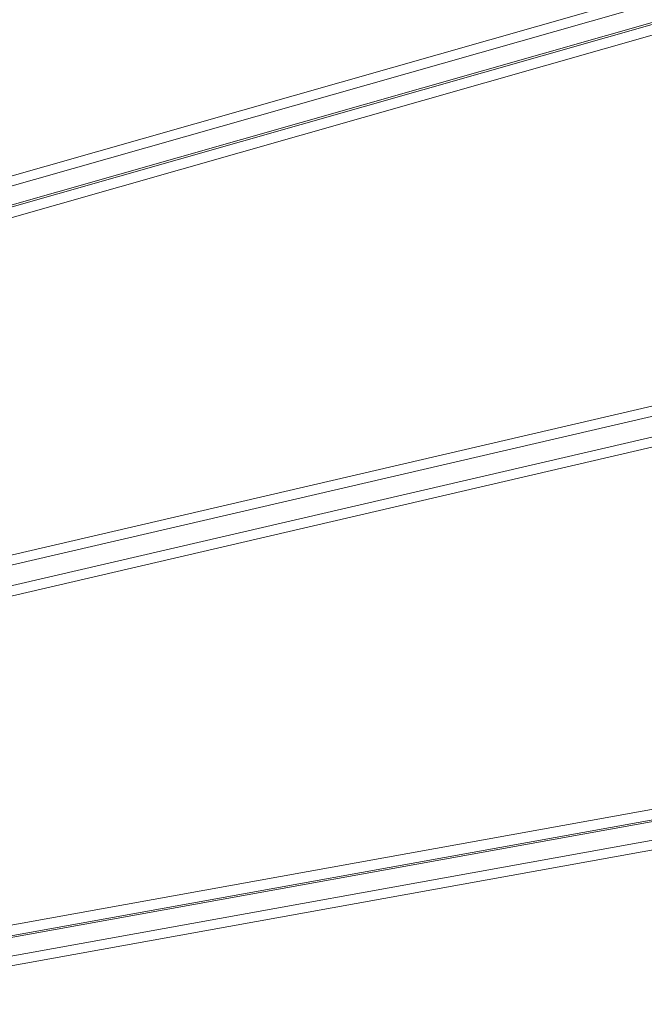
# Model space of a CAD drawing. Extents: x 5477758 to 5478338, y 5918274 to 5918502.
# Tile 103 of 121: x 5477952.017 to 5477952.204, y 5918462.464 to 5918462.759. Entities that reach past the tile are written whole.
import ezdxf

# ---------------------------------------------------------------- set-up
doc = ezdxf.new("R2010")
doc.units = 0
doc.layers.get('0').update_dxf_attribs({"color": 8, "linetype": 'CONTINUOUS', "lineweight": 13})
doc.layers.add('0_PROJEKTOWANE ZABAWKI', color=8, linetype='CONTINUOUS', lineweight=0)

# ---------------------------------------------------------------- blocks, each defined once
blk = doc.blocks.new('zw$CEC1')
for p, q in [((1121.828, -593.877), (1121.828, -659.523)), ((1122.128, -659.735), (1122.128, -594.09)), ((1135.45, -594.05), (1132.21, -659.656)), ((1132.51, -659.876), (1135.75, -594.27)), ((1108.239, -594.71), (1111.343, -657.574)), ((1133.514, -657.574), (1136.618, -594.71)), ((1111.643, -657.779), (1108.539, -594.915)), ((1112.555, -657.802), (1109.451, -594.939)), ((1122.728, -595.018), (1122.728, -657.919)), ((1123.028, -657.707), (1123.028, -594.805)), ((1136.319, -594.915), (1133.214, -657.779)), ((1109.151, -595.158), (1112.255, -658.022)), ((1135.75, -595.26), (1132.51, -660.866)), ((1112.255, -659.012), (1109.151, -596.148))]:
    blk.add_line(p, q)

msp = doc.modelspace()

# ---------------------------------------------------------------- block references
at = {"layer": '0_PROJEKTOWANE ZABAWKI', "xscale": 0.009981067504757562, "yscale": 0.009981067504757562, "zscale": 0.009981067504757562, "rotation": 283.0720937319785}
msp.add_blockref('zw$CEC1', (5477955.78541, 5918474.9692), dxfattribs=at)

doc.saveas('drawing.dxf')
